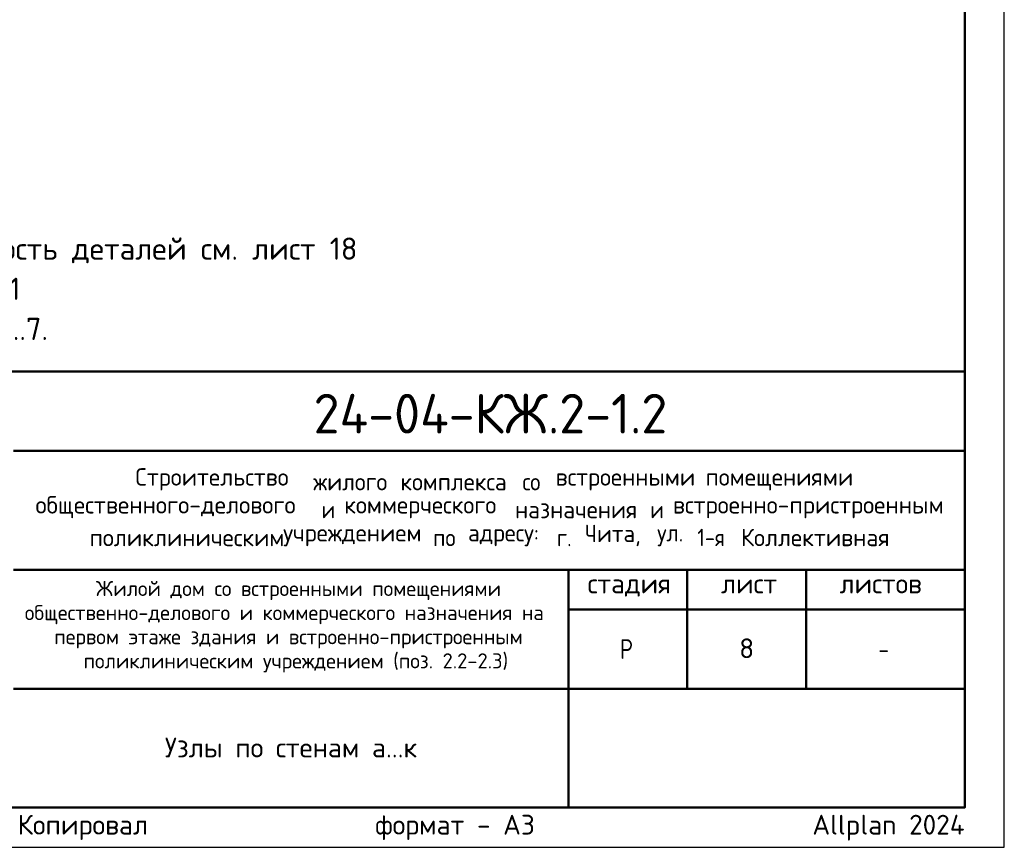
# Model space of a CAD drawing. Header units: millimetres. Extents: x 0 to 50412, y 0 to 35640.
# Tile 11 of 19: x 35493 to 50400, y 0 to 12527. Entities that reach past the tile are written whole.
import ezdxf

# ---------------------------------------------------------------- set-up
doc = ezdxf.new("R2010")
doc.units = ezdxf.units.MM
doc.layers.add('Standard', color=7, linetype='Continuous', lineweight=25)
doc.layers.add('Надписи', color=7, linetype='Continuous', lineweight=25)
doc.styles.add('ISOCPEUR', font='txt')

msp = doc.modelspace()

# ---------------------------------------------------------------- linework, layer by layer
at = {"layer": 'Standard', "color": 7, "linetype": 'Continuous', "lineweight": 50, "transparency": 33554687}
for p, q in [((27600, 7200), (49800, 7200)), ((35400, 6000), (49800, 6000)), ((35400, 4200), (49800, 4200)), ((43800, 2400), (43800, 4200)), ((45600, 2400), (45600, 4200)), ((47400, 2400), (47400, 4200)), ((43800, 3600), (49800, 3600)), ((35400, 2400), (49800, 2400)), ((43800, 600), (43800, 2400)), ((43800, 600), (43800, 2400))]:
    msp.add_line(p, q, dxfattribs=at)
at = {"layer": 'Standard', "color": 7, "linetype": 'Continuous', "lineweight": 25, "transparency": 33554687}
for p, q in [((49800, 600), (49800, 7200)), ((27600, 600), (49800, 600)), ((27600, 600), (49800, 600)), ((27600, 600), (49800, 600))]:
    msp.add_line(p, q, dxfattribs=at)
msp.add_lwpolyline([(0, 0), (50400, 0), (50400, 35640), (0, 35640), (0, 0)], close=True, dxfattribs=at)
at = {"layer": 'Standard', "color": 7, "linetype": 'Continuous', "lineweight": 50, "transparency": 33554687}
msp.add_lwpolyline([(2400, 35040), (49800, 35040), (49800, 600), (2400, 600), (2400, 35040)], close=True, dxfattribs=at)

# ---------------------------------------------------------------- texts
at = {"layer": 'Standard', "color": 7, "linetype": 'Continuous', "lineweight": 13, "transparency": 33554687, "insert": (27600, 9229), "char_height": 336, "width": 13059.48, "attachment_point": 1, "line_spacing_factor": 1.084337}
msp.add_mtext('\\A1;{\\fISOCPEUR|i0|b0;\\H335.999994;\\W1.000000;\\C7;1. Спецификацию элементов, ведомость деталей см. лист 18}\\P{\\fISOCPEUR|i0|b0;\\H335.999994;\\W1.000000;\\C7;Ведомость расхода стали см. лист 1.1}\\P{\\fISOCPEUR|i0|b0;\\H335.999994;\\W1.000000;\\C7;2. Узлы замаркированы см. листы 2...7.}\\P', dxfattribs=at)
at = {"layer": 'Standard', "color": 7, "linetype": 'Continuous', "lineweight": 50, "transparency": 33554687, "insert": (39942, 6262), "char_height": 600, "width": 5924.13, "attachment_point": 7, "style": 'ISOCPEUR'}
msp.add_mtext('\\W0.96;24-04-КЖ.2-1.2', dxfattribs=at)
at = {"layer": 'Standard', "color": 7, "linetype": 'Continuous', "lineweight": 25, "transparency": 33554687, "style": 'ISOCPEUR'}
for s, insert, char_height, width, attachment_point in [('\\W0.98;Строительство ', (37245, 5402), 264, 2820.83, 7), ('\\W0.96;жилого ', (39937, 5402), 264, 1446.12, 7), ('\\W0.97;комплекса ', (41257, 5402), 264, 1975.29, 7), ('\\W0.90;со ', (43105, 5402), 264, 620.97, 7), ('\\W0.98;встроенными ', (43607, 5402), 264, 2398.16, 7), ('\\W0.98;помещениями', (45877, 5402), 264, 2292.21, 7), ('\\W0.99;общественного-делового ', (35733, 4980), 264, 4457.19, 7), ('\\W0.87;и ', (40063, 4980), 264, 457.48, 7), ('\\W0.98;коммерческого ', (40406, 4980), 264, 2714.91, 7), ('\\W0.97;назначения ', (42993, 4980), 264, 2173.24, 7), ('\\W0.87;и ', (45039, 4980), 264, 457.46, 7), ('\\W0.99;встроенно-пристроенным', (45382, 4980), 264, 4298.92, 7), ('\\W0.95;Чита, ', (44049, 4557), 264, 1221.07, 7), ('\\W0.86;1-я ', (45752, 4557), 264, 773.52, 7), ('\\W0.98;Коллективная', (46412, 4557), 264, 2450.61, 7), ('\\W0.98;поликлиническим ', (36552, 4557), 264, 3058.06, 7), ('\\W0.98;учреждением ', (39482, 4557), 264, 2397.9, 7), ('\\W0.91;по ', (41752, 4557), 264, 647.69, 7), ('\\W0.96;адресу: ', (42280, 4557), 264, 1472.67, 7), ('\\W0.89;г. ', (43627, 4557), 264, 539.49, 7), ('\\W0.92;ул. ', (45145, 4557), 264, 728.23, 7), ('\\W0.99;стадия    лист     листов', (44091, 3795), 300, 5247.11, 7), ('\\W0.80;Р', (44580, 2850), 300, 359.84, 7), ('\\W0.78;-', (48495, 2850), 300, 326.39, 7), ('\\A1;{\\fISOCPEUR|i0|b0;\\H300.000000;\\W1.000000;\\C7;Узлы по стенам а...к}\\P', (39600, 1660), 300, 4062.74, 2)]:
    msp.add_mtext(s, dxfattribs=dict(at, insert=insert, char_height=char_height, width=width, attachment_point=attachment_point))
at = {"layer": 'Standard', "color": 7, "linetype": 'Continuous', "lineweight": 18, "transparency": 33554687, "char_height": 228, "attachment_point": 7, "style": 'ISOCPEUR'}
for s, insert, width in [('\\W0.99;Жилой дом со встроенными помещениями', (36647, 3741), 6015.25), ('\\W0.99;общественно-делового и коммерческого назначения на', (35570, 3376), 8168.16), ('\\W0.99;первом этаже здания и встроенно-пристроенным', (36015, 3011), 7279.77), ('\\W0.99;поликлиническим учреждением (поз. 2.2-2.3)', (36459, 2646), 6390.3)]:
    msp.add_mtext(s, dxfattribs=dict(at, insert=insert, width=width))
at = {"layer": 'Standard', "color": 8, "linetype": 'Continuous', "lineweight": 13, "transparency": 33554687, "insert": (49800, 297), "char_height": 300, "width": 14099.36, "attachment_point": 6, "style": 'ISOCPEUR'}
msp.add_mtext('\\A1;{\\fISOCPEUR|i0|b0;\\H300.000000;\\W1.000000;\\C8;Копировал                  формат - А3                      Allplan 2024}\\P', dxfattribs=at)
at = {"layer": 'Надписи', "color": 7, "linetype": 'Continuous', "lineweight": 13, "transparency": 33554687, "insert": (46500, 3012), "char_height": 300, "width": 326.67, "attachment_point": 5, "style": 'ISOCPEUR'}
msp.add_mtext('\\A1;{\\fISOCPEUR|i0|b0;\\H300.000000;\\W1.000000;\\C7;8}\\P', dxfattribs=at)

doc.saveas('drawing.dxf')
